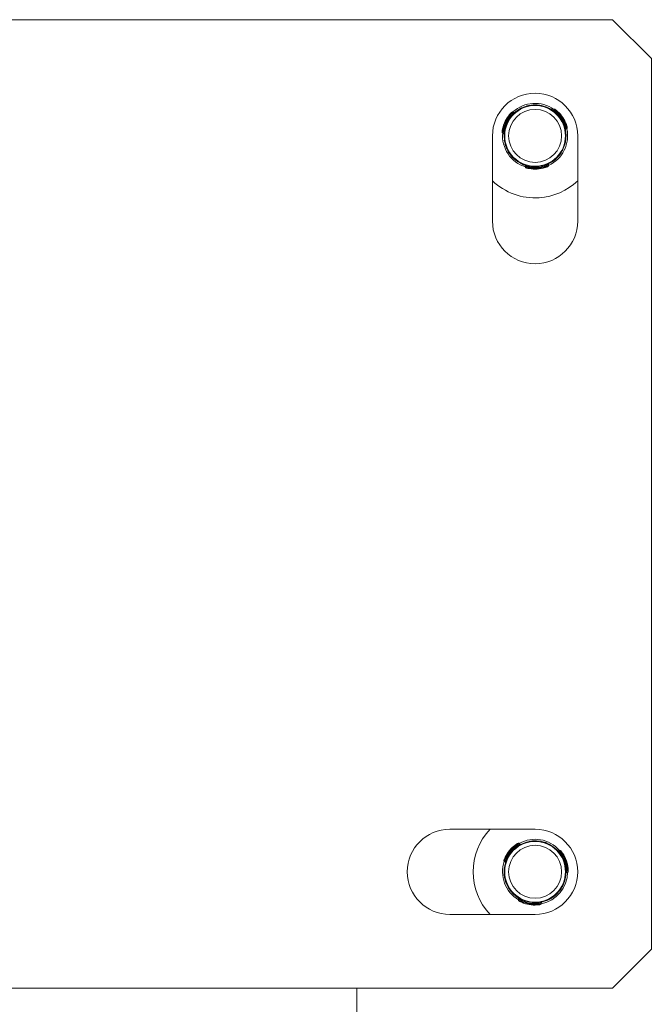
# Model space of a CAD drawing. Header units: millimetres. Extents: x -374 to 373, y -1423 to -22.
# Tile 15 of 39: x 292 to 373, y -1075 to -948. Entities that reach past the tile are written whole.
import ezdxf

# ---------------------------------------------------------------- set-up
doc = ezdxf.new("R2010")
doc.units = ezdxf.units.MM

msp = doc.modelspace()

# ---------------------------------------------------------------- linework, layer by layer
at = {"color": 7, "linetype": 'Continuous', "lineweight": 15}
for p, q in [((368.07, -947.99), (253.07, -947.99)), ((373.07, -952.99), (368.07, -947.99)), ((373.07, -1067.99), (373.07, -952.99)), ((357.06, -959.12), (357.07, -959.2)), ((357.31, -959.14), (357.31, -959.06)), ((358.31, -959), (358.31, -959.08)), ((358.56, -959.02), (358.56, -959.1)), ((360.51, -959.56), (360.38, -959.65)), ((355.34, -959.97), (355.2, -959.9)), ((362.04, -962.14), (362.18, -962.05)), ((352.57, -962.99), (352.57, -973.99)), ((353.87, -962.59), (354.01, -962.66)), ((363.57, -973.99), (363.57, -962.99)), ((354.38, -964.55), (354.45, -964.51)), ((361.92, -964.06), (361.85, -964.03)), ((355.21, -965.8), (355.28, -965.75)), ((361.26, -965.41), (361.19, -965.37)), ((356.81, -966.86), (356.82, -967.02)), ((359.82, -966.83), (359.81, -966.67)), ((358.07, -1052.49), (347.07, -1052.49)), ((356.13, -1054.42), (356, -1054.32)), ((358, -1053.99), (357.99, -1054.07)), ((358.24, -1054.07), (358.25, -1054)), ((359.24, -1054.17), (359.22, -1054.24)), ((359.48, -1054.25), (359.46, -1054.33)), ((361.25, -1055.23), (361.1, -1055.28)), ((354.08, -1056.62), (354.2, -1056.72)), ((354.12, -1058.64), (354.19, -1058.62)), ((362.13, -1058.1), (362.28, -1058.04)), ((354.64, -1060.05), (354.71, -1060.02)), ((361.56, -1059.93), (361.5, -1059.88)), ((360.6, -1061.09), (360.54, -1061.04)), ((355.94, -1061.46), (355.91, -1061.62)), ((358.87, -1062.13), (358.9, -1061.97)), ((347.07, -1063.49), (358.07, -1063.49)), ((368.07, -1072.99), (373.07, -1067.99)), ((253.07, -1072.99), (368.07, -1072.99)), ((335.07, -1072.99), (335.07, -1315.57))]:
    msp.add_line(p, q, dxfattribs=at)
at = {"color": 7, "linetype": 'Continuous', "lineweight": 0}
for p, q in [((356.09, -959.52), (356.09, -959.6)), ((359.58, -959.29), (359.58, -959.38)), ((354.94, -960.34), (354.86, -960.29)), ((360.82, -959.95), (360.9, -959.9)), ((354.06, -962.13), (353.97, -962.09)), ((361.93, -961.62), (362.01, -961.57)), ((362.07, -963.02), (361.99, -962.98)), ((354.1, -963.53), (354.17, -963.49)), ((356.04, -966.44), (356.12, -966.4)), ((357.33, -967.03), (357.33, -967.12)), ((359.32, -966.9), (359.33, -966.99)), ((360.52, -966.15), (360.44, -966.12)), ((355.65, -1054.68), (355.58, -1054.62)), ((356.96, -1054.15), (356.94, -1054.23)), ((360.4, -1054.75), (360.39, -1054.83)), ((354.37, -1056.21), (354.3, -1056.15)), ((361.45, -1055.68), (361.54, -1055.65)), ((354.09, -1057.59), (354.17, -1057.56)), ((362.14, -1057.56), (362.23, -1057.53)), ((361.95, -1058.95), (361.88, -1058.9)), ((355.29, -1060.87), (355.37, -1060.85)), ((356.4, -1061.74), (356.38, -1061.83)), ((358.37, -1062.08), (358.35, -1062.17)), ((359.71, -1061.64), (359.64, -1061.59))]:
    msp.add_line(p, q, dxfattribs=at)
at = {"color": 7, "linetype": 'Continuous', "lineweight": 15, "flags": 128}
for points in [[(357.31, -959.06), (357.81, -959), (358.31, -959)], [(358.25, -1054), (358.75, -1054.05), (359.24, -1054.17)]]:
    msp.add_lwpolyline(points, dxfattribs=at)
at = {"color": 7, "linetype": 'Continuous', "lineweight": 0, "flags": 128}
for points in [[(354.86, -960.29), (354.85, -960.28), (354.83, -960.27), (354.82, -960.26), (354.81, -960.25), (354.8, -960.24), (354.79, -960.23), (354.79, -960.23), (354.78, -960.23)], [(355.19, -959.91), (355.19, -959.91), (355.16, -959.94), (355.09, -960.01), (355, -960.12), (354.9, -960.25), (354.86, -960.29), (354.86, -960.29), (354.86, -960.29)], [(355.02, -960.4), (355.02, -960.4), (355.01, -960.4), (355.01, -960.39), (355, -960.38), (354.99, -960.37), (354.97, -960.36), (354.96, -960.35), (354.94, -960.34)], [(360.38, -959.65), (360.38, -959.65), (360.42, -959.67), (360.5, -959.72), (360.61, -959.8), (360.75, -959.9), (360.82, -959.95), (360.82, -959.95), (360.82, -959.95)], [(360.75, -960.03), (360.75, -960.03), (360.76, -960.02), (360.76, -960.02), (360.77, -960.01), (360.78, -960), (360.79, -959.98), (360.8, -959.97), (360.82, -959.95)], [(360.9, -959.9), (360.91, -959.89), (360.92, -959.87), (360.93, -959.86), (360.94, -959.85), (360.95, -959.84), (360.96, -959.83), (360.96, -959.83), (360.96, -959.83)], [(353.97, -962.09), (353.95, -962.08), (353.94, -962.08), (353.92, -962.08), (353.9, -962.07), (353.89, -962.07), (353.88, -962.07), (353.88, -962.07), (353.88, -962.07)], [(354.02, -962.66), (354.02, -962.66), (354.02, -962.62), (354.02, -962.52), (354.03, -962.38), (354.05, -962.21), (354.06, -962.13), (354.06, -962.13), (354.06, -962.13)], [(354.16, -962.15), (354.15, -962.15), (354.15, -962.15), (354.14, -962.15), (354.13, -962.14), (354.11, -962.14), (354.1, -962.14), (354.08, -962.13), (354.06, -962.13)], [(361.83, -961.65), (361.84, -961.65), (361.84, -961.65), (361.85, -961.65), (361.86, -961.64), (361.88, -961.64), (361.89, -961.63), (361.91, -961.62), (361.93, -961.62)], [(362.01, -961.57), (362.02, -961.56), (362.04, -961.55), (362.06, -961.55), (362.07, -961.54), (362.08, -961.54), (362.09, -961.54), (362.1, -961.53), (362.1, -961.53)], [(362.17, -962.05), (362.17, -962.05), (362.16, -962), (362.13, -961.91), (362.09, -961.78), (362.03, -961.62), (362.01, -961.57), (362.01, -961.57), (362.01, -961.57)], [(356.83, -967.02), (356.83, -967.02), (356.88, -967.03), (356.97, -967.05), (357.11, -967.08), (357.27, -967.11), (357.33, -967.12), (357.33, -967.12), (357.33, -967.12)], [(357.33, -967.12), (357.33, -967.14), (357.32, -967.16), (357.32, -967.17), (357.32, -967.19), (357.32, -967.2), (357.31, -967.21), (357.31, -967.21), (357.31, -967.22)], [(357.34, -966.93), (357.34, -966.93), (357.34, -966.93), (357.34, -966.94), (357.34, -966.96), (357.34, -966.97), (357.33, -966.99), (357.33, -967.01), (357.33, -967.03)], [(359.29, -966.8), (359.29, -966.8), (359.29, -966.81), (359.3, -966.82), (359.3, -966.83), (359.3, -966.84), (359.31, -966.86), (359.31, -966.88), (359.32, -966.9)], [(359.8, -966.67), (359.8, -966.66), (359.76, -966.69), (359.68, -966.73), (359.56, -966.8), (359.4, -966.87), (359.32, -966.9), (359.32, -966.9), (359.32, -966.9)], [(359.33, -966.99), (359.33, -967.01), (359.34, -967.03), (359.34, -967.04), (359.35, -967.06), (359.35, -967.07), (359.36, -967.08), (359.36, -967.08), (359.36, -967.08)], [(355.58, -1054.62), (355.57, -1054.6), (355.56, -1054.59), (355.55, -1054.57), (355.54, -1054.56), (355.53, -1054.55), (355.53, -1054.54), (355.53, -1054.54), (355.52, -1054.54)], [(356, -1054.32), (356, -1054.32), (355.96, -1054.35), (355.88, -1054.4), (355.76, -1054.48), (355.63, -1054.58), (355.58, -1054.62), (355.58, -1054.62), (355.58, -1054.62)], [(355.71, -1054.76), (355.71, -1054.76), (355.71, -1054.75), (355.7, -1054.74), (355.7, -1054.73), (355.69, -1054.72), (355.68, -1054.71), (355.66, -1054.69), (355.65, -1054.68)], [(354.3, -1056.15), (354.28, -1056.14), (354.27, -1056.14), (354.25, -1056.13), (354.24, -1056.12), (354.22, -1056.12), (354.22, -1056.11), (354.21, -1056.11), (354.21, -1056.11)], [(354.21, -1056.72), (354.21, -1056.72), (354.22, -1056.68), (354.24, -1056.59), (354.28, -1056.45), (354.34, -1056.29), (354.37, -1056.21), (354.37, -1056.21), (354.37, -1056.21)], [(354.46, -1056.26), (354.46, -1056.26), (354.46, -1056.25), (354.45, -1056.25), (354.44, -1056.24), (354.42, -1056.24), (354.41, -1056.23), (354.39, -1056.22), (354.37, -1056.21)], [(361.1, -1055.29), (361.1, -1055.29), (361.13, -1055.32), (361.2, -1055.38), (361.29, -1055.49), (361.4, -1055.62), (361.45, -1055.68), (361.45, -1055.68), (361.45, -1055.68)], [(361.37, -1055.74), (361.37, -1055.74), (361.38, -1055.74), (361.39, -1055.73), (361.4, -1055.72), (361.41, -1055.72), (361.42, -1055.71), (361.44, -1055.69), (361.45, -1055.68)], [(361.54, -1055.65), (361.56, -1055.64), (361.57, -1055.63), (361.59, -1055.62), (361.6, -1055.61), (361.61, -1055.6), (361.62, -1055.6), (361.62, -1055.6), (361.62, -1055.59)], [(362.04, -1057.57), (362.05, -1057.57), (362.05, -1057.57), (362.06, -1057.57), (362.07, -1057.57), (362.09, -1057.57), (362.1, -1057.57), (362.12, -1057.56), (362.14, -1057.56)], [(362.23, -1057.53), (362.25, -1057.53), (362.27, -1057.53), (362.29, -1057.52), (362.3, -1057.52), (362.31, -1057.52), (362.32, -1057.52), (362.33, -1057.52), (362.33, -1057.52)], [(362.28, -1058.04), (362.28, -1058.04), (362.28, -1057.99), (362.27, -1057.89), (362.26, -1057.76), (362.24, -1057.59), (362.23, -1057.53), (362.23, -1057.53), (362.23, -1057.53)], [(355.92, -1061.62), (355.92, -1061.62), (355.96, -1061.64), (356.05, -1061.69), (356.17, -1061.74), (356.33, -1061.81), (356.38, -1061.83), (356.38, -1061.83), (356.38, -1061.83)], [(356.38, -1061.83), (356.38, -1061.85), (356.37, -1061.87), (356.36, -1061.88), (356.35, -1061.9), (356.35, -1061.91), (356.35, -1061.92), (356.34, -1061.92), (356.34, -1061.92)], [(356.44, -1061.65), (356.44, -1061.65), (356.44, -1061.65), (356.43, -1061.66), (356.43, -1061.67), (356.42, -1061.69), (356.42, -1061.7), (356.41, -1061.72), (356.4, -1061.74)], [(358.35, -1062.17), (358.36, -1062.19), (358.36, -1062.21), (358.36, -1062.23), (358.36, -1062.24), (358.36, -1062.26), (358.36, -1062.27), (358.36, -1062.27), (358.36, -1062.27)], [(358.36, -1061.98), (358.36, -1061.98), (358.36, -1061.99), (358.36, -1062), (358.37, -1062.01), (358.37, -1062.03), (358.37, -1062.04), (358.37, -1062.06), (358.37, -1062.08)], [(358.89, -1061.97), (358.89, -1061.97), (358.85, -1061.98), (358.76, -1062.01), (358.62, -1062.04), (358.45, -1062.07), (358.37, -1062.08), (358.37, -1062.08), (358.37, -1062.08)]]:
    msp.add_lwpolyline(points, dxfattribs=at)
at = {"color": 7, "linetype": 'Continuous', "lineweight": 15}
for centre in [(358.07, -962.99), (358.07, -1057.99)]:
    msp.add_circle(centre, 3.92, dxfattribs=at)
at = {"color": 7, "linetype": 'Continuous', "lineweight": 0}
for centre in [(358.07, -962.99), (358.07, -1057.99)]:
    msp.add_circle(centre, 3.42, dxfattribs=at)
at = {"color": 7, "linetype": 'Continuous', "lineweight": 15}
for centre, radius, start, end in [((358.07, -962.99), 5.5, 0, 180), ((358.07, -962.99), 4, 119.6568, 187.7678), ((358.07, -962.99), 4.2, 54.6363, 132.7883), ((358.07, -962.99), 4, 359.6568, 67.7678), ((360.57, -959.64), 0.1, 54.6701, 123.0421), ((357.8, -962.86), 4, 138.8551, 168.5694), ((355.15, -959.99), 0.1, 65.6025, 132.7544), ((358.32, -962.83), 4, 18.8551, 48.5694), ((358.07, -962.99), 4.2, 294.6363, 12.7883), ((362.09, -962.23), 0.1, 122.5533, 190.7485), ((362.12, -961.97), 0.1, 305.6025, 12.7544), ((353.91, -962.5), 0.1, 174.6701, 243.0421), ((358.07, -962.99), 4.2, 174.6363, 252.7883), ((353.97, -962.76), 0.1, 356.6821, 65.3771), ((358.07, -962.99), 4, 239.6568, 307.7678), ((356.92, -967.02), 0.1, 185.6026, 252.7544), ((358.08, -963.29), 4, 258.8551, 288.5694), ((359.72, -966.83), 0.1, 294.6701, 3.0421), ((358.07, -962.99), 8, 226.5675, 273.7123), ((358.07, -962.99), 8, 273.7123, 313.4325), ((358.07, -973.99), 5.5, 180, 0), ((347.07, -1057.99), 5.5, 90, 270), ((358.07, -1057.99), 8, 136.5675, 223.4325), ((358.07, -1057.99), 5.5, 270, 90), ((358.07, -1057.99), 4, 106.0986, 174.2097), ((357.84, -1057.8), 4, 125.297, 155.0113), ((355.94, -1054.39), 0.1, 52.0444, 119.1963), ((358.07, -1057.99), 4.2, 41.0782, 119.2302), ((358.07, -1057.99), 4, 346.0986, 54.2097), ((361.28, -1055.32), 0.1, 41.112, 109.484), ((358.35, -1057.89), 4, 5.297, 35.0113), ((358.07, -1057.99), 4.2, 161.0782, 239.2302), ((354.14, -1056.54), 0.1, 161.112, 229.484), ((354.14, -1056.8), 0.1, 343.1242, 51.8195), ((358.07, -1057.99), 4.2, 281.0782, 359.2302), ((362.16, -1058.19), 0.1, 108.9954, 177.1871), ((362.25, -1057.95), 0.1, 292.0444, 359.1963), ((358.07, -1057.99), 4, 226.0986, 294.2097), ((356.01, -1061.64), 0.1, 172.0444, 239.1963), ((358.01, -1058.29), 4, 245.297, 275.0113), ((358.77, -1062.11), 0.1, 281.112, 349.484)]:
    msp.add_arc(centre, radius, start, end, dxfattribs=at)
at = {"color": 7, "linetype": 'Continuous', "lineweight": 0}
for centre, radius, start, end in [((357.8, -962.86), 3.9, 138.8551, 168.5694), ((358.07, -962.99), 4.1, 139.5953, 167.8293), ((358.07, -962.99), 4.1, 19.5953, 47.8293), ((358.32, -962.83), 3.9, 18.8551, 48.5694), ((358.07, -962.99), 4.1, 259.5953, 287.8293), ((358.08, -963.29), 3.9, 258.8551, 288.5694), ((357.84, -1057.8), 3.9, 125.297, 155.0113), ((358.07, -1057.99), 4.1, 126.0372, 154.2711), ((358.07, -1057.99), 4.1, 6.0372, 34.2711), ((358.35, -1057.89), 3.9, 5.297, 35.0113), ((358.01, -1058.29), 3.9, 245.297, 275.0113), ((358.07, -1057.99), 4.1, 246.0372, 274.2711)]:
    msp.add_arc(centre, radius, start, end, dxfattribs=at)
at = {"color": 7, "linetype": 'Continuous', "lineweight": 15}
for points, knots in [([(356.09, -959.52), (356.19, -959.46), (356.41, -959.34), (356.71, -959.22), (356.94, -959.15), (357.05, -959.12), (357.06, -959.12), (357.06, -959.12)], [0, 0, 0, 0, 0.227113, 0.454905, 0.667249, 0.872122, 1, 1, 1, 1]), ([(357.06, -959.12), (357.07, -959.12), (357.09, -959.11), (357.19, -959.09), (357.28, -959.07), (357.31, -959.06)], [0, 0, 0, 0, 0.395922, 0.791686, 1, 1, 1, 1]), ([(358.31, -959), (358.32, -959), (358.39, -959), (358.49, -959.02), (358.55, -959.02), (358.56, -959.02), (358.56, -959.02)], [0, 0, 0, 0, 0.05027, 0.452077, 0.854482, 1, 1, 1, 1]), ([(358.56, -959.02), (358.57, -959.02), (358.59, -959.03), (358.76, -959.05), (359, -959.1), (359.29, -959.18), (359.49, -959.25), (359.58, -959.29)], [0, 0, 0, 0, 0.204181, 0.4083732, 0.6123256, 0.8181289, 1, 1, 1, 1]), ([(360.63, -959.56), (360.63, -959.56), (360.63, -959.56), (360.67, -959.59), (360.75, -959.65), (360.85, -959.73), (360.92, -959.79), (360.96, -959.83)], [0, 0, 0, 0, 0.106169, 0.319805, 0.544709, 0.771766, 1, 1, 1, 1]), ([(354.78, -960.23), (354.8, -960.22), (354.84, -960.17), (354.91, -960.09), (355, -960), (355.05, -959.95), (355.08, -959.92), (355.08, -959.92), (355.08, -959.92)], [0, 0, 0, 0, 0.0745434, 0.2995657, 0.5124202, 0.7126517, 0.906645, 1, 1, 1, 1]), ([(355.45, -959.97), (355.45, -959.97), (355.44, -959.97), (355.42, -959.98), (355.39, -959.99), (355.36, -959.99), (355.35, -959.98), (355.34, -959.97)], [0, 0, 0, 0, 0.084261, 0.233593, 0.541044, 0.82451, 1, 1, 1, 1]), ([(360.37, -959.65), (360.37, -959.65), (360.36, -959.66), (360.34, -959.66), (360.32, -959.67), (360.3, -959.67), (360.29, -959.66), (360.28, -959.66), (360.27, -959.65), (360.27, -959.65)], [0, 0, 0, 0, 0.074302, 0.324025, 0.534206, 0.710572, 0.852901, 0.958893, 1, 1, 1, 1]), ([(353.81, -962.49), (353.81, -962.49), (353.81, -962.49), (353.82, -962.44), (353.83, -962.34), (353.85, -962.21), (353.87, -962.12), (353.88, -962.07)], [0, 0, 0, 0, 0.1061693, 0.3198044, 0.5447112, 0.7717678, 1, 1, 1, 1]), ([(362.1, -961.53), (362.11, -961.55), (362.13, -961.61), (362.16, -961.71), (362.19, -961.83), (362.21, -961.91), (362.22, -961.95), (362.22, -961.94), (362.22, -961.94)], [0, 0, 0, 0, 0.074546, 0.299568, 0.512423, 0.712653, 0.906645, 1, 1, 1, 1]), ([(362.07, -963.02), (362.06, -963.14), (362.05, -963.39), (362, -963.71), (361.95, -963.93), (361.92, -964.05), (361.92, -964.06), (361.92, -964.06)], [0, 0, 0, 0, 0.2271129, 0.4549051, 0.6672495, 0.8721221, 1, 1, 1, 1]), ([(354.38, -964.55), (354.38, -964.54), (354.37, -964.52), (354.31, -964.36), (354.23, -964.13), (354.15, -963.84), (354.12, -963.63), (354.1, -963.53)], [0, 0, 0, 0, 0.204181, 0.408374, 0.612327, 0.81813, 1, 1, 1, 1]), ([(355.21, -965.8), (355.21, -965.79), (355.2, -965.79), (355.14, -965.73), (355.03, -965.6), (354.89, -965.43), (354.74, -965.23), (354.61, -965.01), (354.5, -964.81), (354.43, -964.66), (354.39, -964.56), (354.38, -964.55), (354.38, -964.55)], [0, 0, 0, 0, 0.067542, 0.172851, 0.279381, 0.387325, 0.494684, 0.600406, 0.705957, 0.81303, 0.921039, 1, 1, 1, 1]), ([(361.92, -964.06), (361.92, -964.06), (361.92, -964.07), (361.89, -964.16), (361.84, -964.31), (361.76, -964.52), (361.66, -964.75), (361.54, -964.98), (361.42, -965.17), (361.33, -965.31), (361.27, -965.39), (361.26, -965.4), (361.26, -965.41)], [0, 0, 0, 0, 0.0675425, 0.1728504, 0.2793817, 0.387325, 0.4946849, 0.6004061, 0.7059568, 0.8130299, 0.9210391, 1, 1, 1, 1]), ([(356.04, -966.44), (355.99, -966.41), (355.81, -966.3), (355.56, -966.12), (355.36, -965.94), (355.24, -965.82), (355.22, -965.8), (355.21, -965.8)], [0, 0, 0, 0, 0.128832, 0.376934, 0.595707, 0.80206, 1, 1, 1, 1]), ([(361.26, -965.41), (361.25, -965.41), (361.24, -965.42), (361.17, -965.52), (361.02, -965.69), (360.81, -965.91), (360.63, -966.07), (360.53, -966.15), (360.52, -966.15)], [0, 0, 0, 0, 0.147077, 0.351354, 0.555298, 0.760037, 0.971376, 1, 1, 1, 1]), ([(356.75, -966.77), (356.76, -966.77), (356.76, -966.78), (356.78, -966.79), (356.8, -966.81), (356.81, -966.84), (356.81, -966.85), (356.81, -966.86)], [0, 0, 0, 0, 0.084258, 0.233608, 0.541039, 0.824497, 1, 1, 1, 1]), ([(357.31, -967.22), (357.3, -967.21), (357.23, -967.2), (357.13, -967.18), (357.01, -967.15), (356.93, -967.12), (356.89, -967.11), (356.9, -967.11), (356.9, -967.11)], [0, 0, 0, 0, 0.074544, 0.299564, 0.512417, 0.712644, 0.906635, 1, 1, 1, 1]), ([(359.75, -966.93), (359.76, -966.93), (359.76, -966.93), (359.71, -966.95), (359.62, -966.99), (359.5, -967.03), (359.41, -967.07), (359.36, -967.08)], [0, 0, 0, 0, 0.106159, 0.319797, 0.544708, 0.771767, 1, 1, 1, 1]), ([(359.81, -966.66), (359.81, -966.66), (359.8, -966.65), (359.81, -966.63), (359.82, -966.61), (359.83, -966.59), (359.84, -966.58), (359.85, -966.57), (359.85, -966.57), (359.85, -966.57)], [0, 0, 0, 0, 0.074302, 0.324006, 0.534198, 0.710558, 0.852911, 0.958875, 1, 1, 1, 1]), ([(355.52, -1054.54), (355.54, -1054.53), (355.59, -1054.49), (355.68, -1054.43), (355.78, -1054.37), (355.85, -1054.33), (355.89, -1054.31), (355.88, -1054.31), (355.88, -1054.31)], [0, 0, 0, 0, 0.074543, 0.299567, 0.512422, 0.712651, 0.906645, 1, 1, 1, 1]), ([(356.23, -1054.44), (356.23, -1054.44), (356.22, -1054.44), (356.2, -1054.45), (356.17, -1054.45), (356.14, -1054.44), (356.13, -1054.42), (356.13, -1054.42)], [0, 0, 0, 0, 0.084262, 0.233605, 0.541049, 0.824507, 1, 1, 1, 1]), ([(356.96, -1054.15), (357.08, -1054.12), (357.31, -1054.06), (357.64, -1054.01), (357.87, -1054), (357.98, -1053.99), (357.99, -1053.99), (358, -1053.99)], [0, 0, 0, 0, 0.227112, 0.454904, 0.667249, 0.872122, 1, 1, 1, 1]), ([(358, -1053.99), (358.01, -1053.99), (358.02, -1053.99), (358.13, -1053.99), (358.22, -1054), (358.25, -1054)], [0, 0, 0, 0, 0.395921, 0.7916845, 1, 1, 1, 1]), ([(359.24, -1054.17), (359.24, -1054.17), (359.31, -1054.19), (359.41, -1054.23), (359.47, -1054.25), (359.48, -1054.25), (359.48, -1054.25)], [0, 0, 0, 0, 0.050271, 0.452077, 0.854481, 1, 1, 1, 1]), ([(359.48, -1054.25), (359.49, -1054.25), (359.51, -1054.26), (359.66, -1054.32), (359.89, -1054.43), (360.15, -1054.57), (360.32, -1054.69), (360.4, -1054.75)], [0, 0, 0, 0, 0.204181, 0.408374, 0.612327, 0.818131, 1, 1, 1, 1]), ([(354.05, -1056.51), (354.05, -1056.51), (354.05, -1056.51), (354.07, -1056.46), (354.1, -1056.37), (354.15, -1056.25), (354.19, -1056.16), (354.21, -1056.11)], [0, 0, 0, 0, 0.106169, 0.319806, 0.544715, 0.771776, 1, 1, 1, 1]), ([(361.09, -1055.28), (361.09, -1055.28), (361.08, -1055.29), (361.06, -1055.29), (361.04, -1055.29), (361.02, -1055.28), (361, -1055.27), (361, -1055.27), (360.99, -1055.26), (360.99, -1055.26)], [0, 0, 0, 0, 0.074305, 0.324018, 0.534169, 0.710572, 0.85289, 0.958889, 1, 1, 1, 1]), ([(361.36, -1055.26), (361.36, -1055.26), (361.36, -1055.26), (361.39, -1055.29), (361.45, -1055.37), (361.54, -1055.47), (361.59, -1055.55), (361.62, -1055.59)], [0, 0, 0, 0, 0.10617, 0.319805, 0.544718, 0.771771, 1, 1, 1, 1]), ([(354.12, -1058.64), (354.12, -1058.63), (354.11, -1058.61), (354.09, -1058.44), (354.07, -1058.19), (354.06, -1057.9), (354.08, -1057.69), (354.09, -1057.59)], [0, 0, 0, 0, 0.204181, 0.408374, 0.612324, 0.818129, 1, 1, 1, 1]), ([(354.64, -1060.05), (354.63, -1060.05), (354.63, -1060.04), (354.59, -1059.97), (354.51, -1059.82), (354.41, -1059.62), (354.31, -1059.39), (354.23, -1059.15), (354.17, -1058.93), (354.14, -1058.76), (354.12, -1058.66), (354.12, -1058.65), (354.12, -1058.64)], [0, 0, 0, 0, 0.067543, 0.172849, 0.279382, 0.387324, 0.494685, 0.600406, 0.705956, 0.813029, 0.921039, 1, 1, 1, 1]), ([(362.33, -1057.52), (362.33, -1057.54), (362.34, -1057.6), (362.34, -1057.71), (362.35, -1057.83), (362.35, -1057.91), (362.35, -1057.95), (362.35, -1057.95), (362.35, -1057.95)], [0, 0, 0, 0, 0.074547, 0.299565, 0.512421, 0.712651, 0.906645, 1, 1, 1, 1]), ([(361.56, -1059.93), (361.56, -1059.94), (361.56, -1059.94), (361.51, -1060.02), (361.43, -1060.16), (361.3, -1060.35), (361.15, -1060.55), (360.98, -1060.73), (360.82, -1060.89), (360.69, -1061.01), (360.61, -1061.08), (360.61, -1061.08), (360.6, -1061.09)], [0, 0, 0, 0, 0.067543, 0.17285, 0.279381, 0.387326, 0.494686, 0.600406, 0.705956, 0.81303, 0.921039, 1, 1, 1, 1]), ([(361.95, -1058.95), (361.92, -1059.07), (361.85, -1059.31), (361.73, -1059.61), (361.63, -1059.82), (361.57, -1059.92), (361.56, -1059.93), (361.56, -1059.93)], [0, 0, 0, 0, 0.227113, 0.454904, 0.667249, 0.872122, 1, 1, 1, 1]), ([(355.29, -1060.87), (355.24, -1060.83), (355.1, -1060.68), (354.9, -1060.45), (354.74, -1060.22), (354.65, -1060.08), (354.64, -1060.06), (354.64, -1060.05)], [0, 0, 0, 0, 0.1288304, 0.3769339, 0.595706, 0.8020604, 1, 1, 1, 1]), ([(360.6, -1061.09), (360.6, -1061.09), (360.59, -1061.1), (360.49, -1061.18), (360.3, -1061.31), (360.05, -1061.47), (359.84, -1061.58), (359.72, -1061.63), (359.71, -1061.64)], [0, 0, 0, 0, 0.147077, 0.351355, 0.555297, 0.760036, 0.971374, 1, 1, 1, 1]), ([(355.9, -1061.36), (355.91, -1061.36), (355.91, -1061.37), (355.93, -1061.38), (355.94, -1061.41), (355.95, -1061.44), (355.94, -1061.45), (355.94, -1061.46)], [0, 0, 0, 0, 0.084229, 0.23359, 0.541008, 0.824523, 1, 1, 1, 1]), ([(356.34, -1061.92), (356.33, -1061.92), (356.27, -1061.89), (356.17, -1061.84), (356.07, -1061.78), (356, -1061.74), (355.96, -1061.72), (355.97, -1061.72), (355.97, -1061.72)], [0, 0, 0, 0, 0.074542, 0.299562, 0.512416, 0.712643, 0.906635, 1, 1, 1, 1]), ([(358.78, -1062.21), (358.79, -1062.21), (358.79, -1062.21), (358.74, -1062.22), (358.64, -1062.24), (358.51, -1062.26), (358.41, -1062.27), (358.36, -1062.27)], [0, 0, 0, 0, 0.106159, 0.319798, 0.544706, 0.771768, 1, 1, 1, 1]), ([(358.9, -1061.97), (358.9, -1061.97), (358.9, -1061.96), (358.91, -1061.94), (358.92, -1061.92), (358.94, -1061.91), (358.95, -1061.9), (358.96, -1061.89), (358.96, -1061.89), (358.97, -1061.89)], [0, 0, 0, 0, 0.074327, 0.324048, 0.534167, 0.71057, 0.852895, 0.95887, 1, 1, 1, 1])]:
    msp.add_open_spline(points, degree=3, knots=knots, dxfattribs=at)
at = {"color": 7, "linetype": 'Continuous', "lineweight": 0}
for points, knots in [([(360.9, -959.9), (360.9, -959.9), (360.85, -959.86), (360.77, -959.78), (360.65, -959.67), (360.56, -959.6), (360.51, -959.56), (360.51, -959.56), (360.52, -959.56)], [0, 0, 0, 0, 0.0000764, 0.2245434, 0.4492018, 0.6745317, 0.8916173, 1, 1, 1, 1]), ([(354.94, -960.34), (354.94, -960.34), (354.98, -960.29), (355.06, -960.21), (355.18, -960.1), (355.28, -960.02), (355.34, -959.98), (355.34, -959.98), (355.34, -959.98)], [0, 0, 0, 0, 0.000075, 0.202239, 0.427165, 0.654197, 0.871653, 1, 1, 1, 1]), ([(353.97, -962.09), (353.97, -962.09), (353.96, -962.14), (353.93, -962.26), (353.9, -962.42), (353.88, -962.53), (353.87, -962.59), (353.87, -962.59), (353.87, -962.59)], [0, 0, 0, 0, 0.000075, 0.224543, 0.4492, 0.674531, 0.891617, 1, 1, 1, 1]), ([(361.93, -961.62), (361.93, -961.62), (361.94, -961.67), (361.98, -961.78), (362.01, -961.94), (362.03, -962.07), (362.04, -962.14), (362.04, -962.14), (362.04, -962.14)], [0, 0, 0, 0, 0.000071, 0.202242, 0.427172, 0.654209, 0.871669, 1, 1, 1, 1]), ([(357.33, -967.03), (357.33, -967.03), (357.27, -967.01), (357.16, -966.98), (357.01, -966.93), (356.89, -966.89), (356.82, -966.86), (356.82, -966.86), (356.82, -966.86)], [0, 0, 0, 0, 0.000074, 0.202238, 0.427164, 0.654197, 0.871653, 1, 1, 1, 1]), ([(359.33, -966.99), (359.33, -966.99), (359.38, -966.97), (359.5, -966.94), (359.65, -966.89), (359.76, -966.85), (359.82, -966.83), (359.81, -966.83), (359.81, -966.83)], [0, 0, 0, 0, 0.000078, 0.224544, 0.449201, 0.674532, 0.891617, 1, 1, 1, 1]), ([(355.65, -1054.68), (355.65, -1054.68), (355.7, -1054.64), (355.8, -1054.59), (355.94, -1054.51), (356.06, -1054.45), (356.12, -1054.42), (356.12, -1054.42), (356.12, -1054.43)], [0, 0, 0, 0, 0.000077, 0.202242, 0.427168, 0.654197, 0.871653, 1, 1, 1, 1]), ([(354.3, -1056.15), (354.3, -1056.15), (354.27, -1056.21), (354.22, -1056.31), (354.15, -1056.46), (354.1, -1056.56), (354.08, -1056.62), (354.08, -1056.61), (354.08, -1056.61)], [0, 0, 0, 0, 0.000075, 0.224538, 0.449199, 0.67453, 0.891617, 1, 1, 1, 1]), ([(361.54, -1055.65), (361.54, -1055.65), (361.51, -1055.6), (361.44, -1055.5), (361.35, -1055.37), (361.29, -1055.28), (361.25, -1055.23), (361.25, -1055.23), (361.25, -1055.23)], [0, 0, 0, 0, 0.000078, 0.224547, 0.449204, 0.674534, 0.891617, 1, 1, 1, 1]), ([(362.14, -1057.56), (362.14, -1057.56), (362.15, -1057.62), (362.15, -1057.73), (362.15, -1057.89), (362.14, -1058.02), (362.13, -1058.09), (362.13, -1058.09), (362.13, -1058.09)], [0, 0, 0, 0, 0.0000736, 0.2022391, 0.4271676, 0.6542098, 0.8716689, 1, 1, 1, 1]), ([(356.4, -1061.74), (356.4, -1061.74), (356.35, -1061.71), (356.25, -1061.66), (356.11, -1061.57), (356.01, -1061.5), (355.95, -1061.46), (355.95, -1061.46), (355.95, -1061.46)], [0, 0, 0, 0, 0.000076, 0.202244, 0.427168, 0.654198, 0.871654, 1, 1, 1, 1]), ([(358.35, -1062.17), (358.35, -1062.17), (358.41, -1062.17), (358.53, -1062.17), (358.69, -1062.15), (358.81, -1062.14), (358.87, -1062.13), (358.86, -1062.13), (358.86, -1062.13)], [0, 0, 0, 0, 0.000076, 0.224543, 0.4492, 0.674532, 0.891617, 1, 1, 1, 1])]:
    msp.add_open_spline(points, degree=3, knots=knots, dxfattribs=at)

doc.saveas('drawing.dxf')
